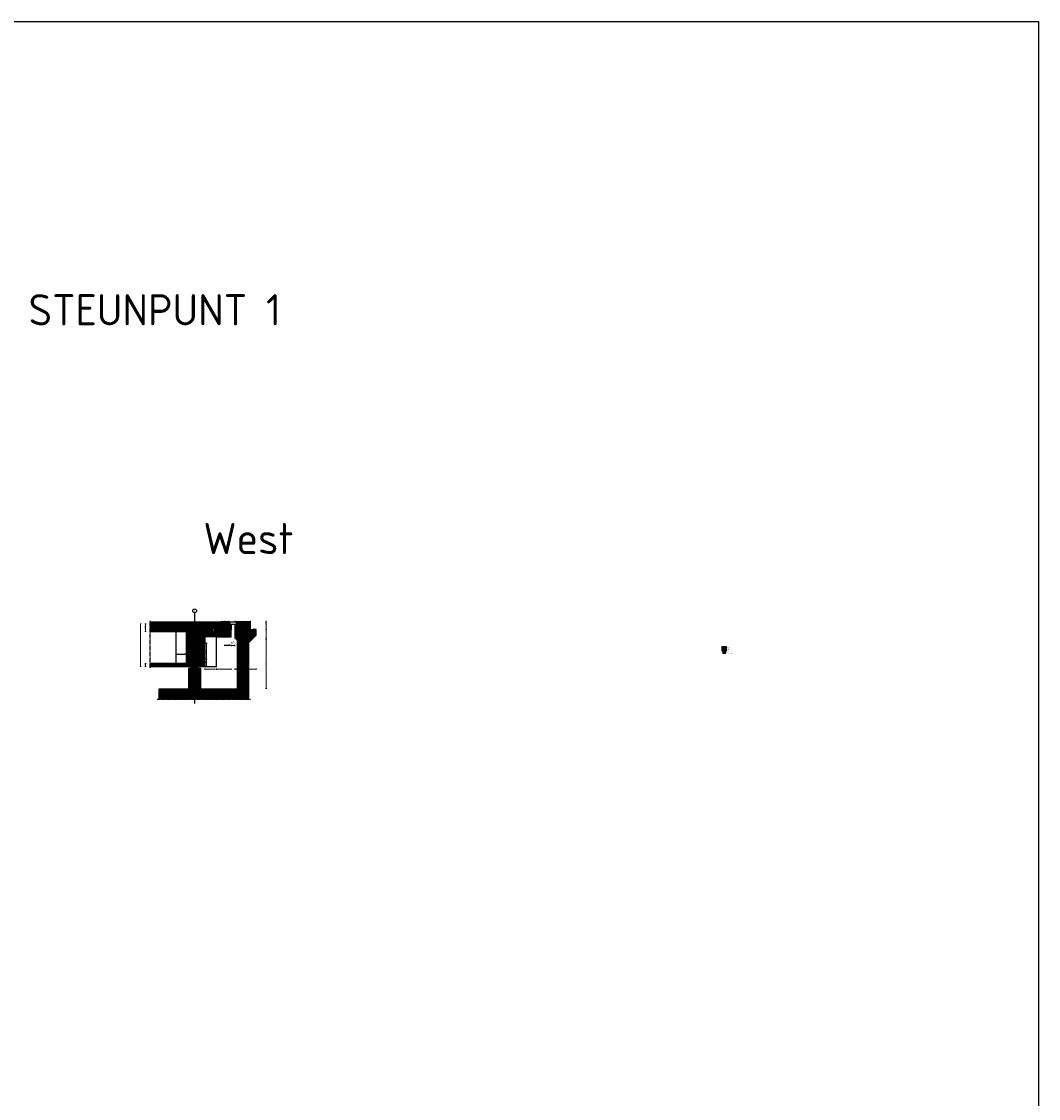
# Model space of a CAD drawing. Header units: millimetres. Extents: x -8028558 to 327273, y -63352 to 83293.
# Tile 66 of 195: x -10327 to 54916, y 14187 to 83293. Entities that reach past the tile are written whole.
import ezdxf
from ezdxf import colors
from ezdxf.entities.mleader import LeaderData, LeaderLine
from ezdxf.math import Vec2, Vec3

# ---------------------------------------------------------------- set-up
doc = ezdxf.new("R2010")
doc.units = ezdxf.units.MM
doc.linetypes.add('XX-AFBREEK', pattern=[7, 4, -1, 1, -1])
doc.linetypes.add('ZZ-HIDDEN-SO', pattern=[4, 2, -2])
for name, color, linetype, lineweight in [('B-CO-BC-AANGRENZENDE CONSTRUCTIE-A', 254, 'Continuous', 18), ('B-CO-BC-AANGRENZENDE CONSTRUCTIE-GD', 7, 'Continuous', 25), ('B-CO-BC-AANPIJLING-GD', 7, 'Continuous', 25), ('B-CO-BC-AFBREEKLIJN-GD', 7, 'XX-AFBREEK', 25), ('B-CO-BC-BETONVORM-A', 252, 'Continuous', 18), ('B-CO-BC-BETONVORM-GD', 90, 'Continuous', 25), ('B-CO-BC-BETONVORM-GN', 10, 'ZZ-HIDDEN-SO', 13), ('B-CO-BC-BETONVORM_GEWAPEND-A', 254, 'Continuous', 18), ('B-CO-BC-BETONVORM_GEWAPEND-M', 7, 'Continuous', 18), ('B-CO-BC-BETONVORM_PREFAB-A', 254, 'Continuous', 18), ('B-CO-BC-BETONVORM_VSP-A', 254, 'Continuous', 18), ('B-CO-BC-BETONVORM_VSP_PREFAB-A', 254, 'Continuous', 18), ('B-CO-BC-STORTNAAD-GD', 10, 'BC-STORTNAAD', 25), ('B-CO-BC-WAPENING_HOOFDWAPENING-G', 170, 'Continuous', 18), ('B-CO-KC-KUNSTSTOFVORM-G', 40, 'Continuous', 18), ('B-CO-SC-STAALVORM_PLAAT-G', 140, 'Continuous', 18), ('B-CO-VH-VERHARDING_ASFALT-A', 252, 'Continuous', 18), ('N-CO-BC-WAPENING-G', 170, 'Continuous', 50), ('X-XX-AL-AANKLEDING-S', 7, 'Continuous', 25), ('X-XX-AL-LEGENDA-T25', 7, 'Continuous', 25), ('X-XX-AL-LEGENDA-T50', 130, 'Continuous', 50), ('X-XX-AL-M', 7, 'Continuous', 18), ('X-XX-AL-T25', 7, 'Continuous', 25), ('X-XX-AL-VERWIJZING-T25', 7, 'Continuous', 25)]:
    doc.layers.add(name, color=color, linetype=linetype, lineweight=lineweight)
doc.layers.add('B-CO-BC-VOORSPANNING-A', color=190, linetype='Continuous', lineweight=18, true_color=0x7f00ff, transparency=0.6)
doc.layers.add('B-CO-BC-WAPENING_HOOFDWAPENING-A', color=254, linetype='Continuous', lineweight=18, transparency=0.6)
doc.layers.add('T1-CO-SC-STAALVORM-G', color=30, linetype='Continuous', lineweight=25, true_color=0xff7f00)
doc.layers.add('T2-CO-SC-STAALVORM-G', color=2, linetype='Continuous', lineweight=25, true_color=0xffff00)
doc.styles.add('NLCS-ISO-ANNOTATIEF-T35', font='NLCS-ISO.ttf', dxfattribs={"height": 3.5})
doc.styles.add('NLCS-ISO-M200-T50', font='NLCS-ISO.ttf', dxfattribs={"height": 1})
doc.styles.add('NLCS-ISO-MM100-T18', font='NLCS-ISO.ttf', dxfattribs={"height": 180})
doc.styles.add('NLCS-ISO-MM20-T25', font='NLCS-ISO.ttf', dxfattribs={"height": 50})
doc.styles.add('NLCS-ISO-MM20-T35', font='NLCS-ISO.ttf', dxfattribs={"height": 70})
doc.styles.add('NLCS-ISO-MM5-T25', font='NLCS-ISO.ttf', dxfattribs={"height": 12.5})
doc.linetypes.add('BC-STORTNAAD', pattern='A,15,-1,[175,NLCS.SHX,S=1,R=0,X=0,Y=0],-1', length=17)
doc.dimstyles.new('NLCS-MM20-T25-PIJL_L0_H4', dxfattribs={"dimscale": 20, "dimtxt": 2.5, "dimasz": 2.5, "dimexe": 2, "dimexo": 2, "dimgap": 0.7, "dimtad": 1, "dimdec": 0, "dimzin": 0, "dimdsep": 46, "dimtxsty": 'NLCS-ISO-MM20-T25', "dimcen": 0, "dimdle": 2, "dimclrd": 256, "dimclre": 256, "dimclrt": 256, "dimadec": 4, "dimazin": 0, "dimtfac": 1, "dimtdec": 3, "dimtofl": 0, "dimtmove": 0, "dimatfit": 3, "dimfxl": 2, "dimfxlon": 1, "dimtfillclr": 256, "dimtolj": 1, "dimtzin": 0, "dimlwd": -1, "dimlwe": -1, "dimarcsym": 0})

# ---------------------------------------------------------------- blocks, each defined once
blk = doc.blocks.new('*D171')
at = {"layer": 'B-CO-BC-BETONVORM_GEWAPEND-M', "transparency": 16777216}
for p, q in [((5329, 44653), (5409, 44653)), ((5329, 44253), (5409, 44253)), ((5369, 44603), (5369, 44303))]:
    blk.add_line(p, q, dxfattribs=at)
for points in [[(5360, 44603), (5377, 44603), (5369, 44653)], [(5360, 44303), (5377, 44303), (5369, 44253)]]:
    blk.add_solid(points, dxfattribs=at)
at = {"layer": 'B-CO-BC-BETONVORM_GEWAPEND-M', "transparency": 16777216, "insert": (5330, 44453), "char_height": 50, "attachment_point": 5, "rotation": 90, "style": 'NLCS-ISO-MM20-T25'}
blk.add_mtext('\\A1;400', dxfattribs=at)
blk = doc.blocks.new('*D172')
at = {"layer": 'B-CO-BC-BETONVORM_GEWAPEND-M', "transparency": 16777216}
for p, q in [((5329, 44253), (5409, 44253)), ((5329, 43753), (5409, 43753)), ((5369, 44203), (5369, 43803))]:
    blk.add_line(p, q, dxfattribs=at)
for points in [[(5360, 44203), (5377, 44203), (5369, 44253)], [(5360, 43803), (5377, 43803), (5369, 43753)]]:
    blk.add_solid(points, dxfattribs=at)
at = {"layer": 'B-CO-BC-BETONVORM_GEWAPEND-M', "transparency": 16777216, "insert": (5330, 44003), "char_height": 50, "attachment_point": 5, "rotation": 90, "style": 'NLCS-ISO-MM20-T25'}
blk.add_mtext('\\A1;500', dxfattribs=at)
blk = doc.blocks.new('*D173')
at = {"layer": 'B-CO-BC-BETONVORM_GEWAPEND-M', "transparency": 16777216}
for p, q in [((5329, 43753), (5409, 43753)), ((5329, 43613), (5409, 43613)), ((5369, 43703), (5369, 43663))]:
    blk.add_line(p, q, dxfattribs=at)
for points in [[(5360, 43703), (5377, 43703), (5369, 43753)], [(5360, 43663), (5377, 43663), (5369, 43613)]]:
    blk.add_solid(points, dxfattribs=at)
at = {"layer": 'B-CO-BC-BETONVORM_GEWAPEND-M', "transparency": 16777216, "insert": (5330, 43683), "char_height": 50, "attachment_point": 5, "rotation": 90, "style": 'NLCS-ISO-MM20-T25'}
blk.add_mtext('\\A1;140', dxfattribs=at)
blk = doc.blocks.new('*D174')
at = {"layer": 'B-CO-BC-BETONVORM_GEWAPEND-M', "transparency": 16777216}
for p, q in [((5329, 44743), (5409, 44743)), ((5329, 44653), (5409, 44653)), ((5369, 44793), (5369, 44843)), ((5369, 44603), (5369, 44553))]:
    blk.add_line(p, q, dxfattribs=at)
for points in [[(5360, 44793), (5377, 44793), (5369, 44743)], [(5360, 44603), (5377, 44603), (5369, 44653)]]:
    blk.add_solid(points, dxfattribs=at)
at = {"layer": 'B-CO-BC-BETONVORM_GEWAPEND-M', "transparency": 16777216, "insert": (5330, 44698), "char_height": 50, "attachment_point": 5, "rotation": 90, "style": 'NLCS-ISO-MM20-T25'}
blk.add_mtext('\\A1;90', dxfattribs=at)
blk = doc.blocks.new('*D175')
at = {"layer": 'B-CO-BC-BETONVORM_GEWAPEND-M', "transparency": 16777216}
for p, q in [((2096, 44653), (2016, 44653)), ((2056, 44603), (2056, 43853)), ((2096, 43803), (2016, 43803))]:
    blk.add_line(p, q, dxfattribs=at)
for points in [[(2048, 44603), (2065, 44603), (2056, 44653)], [(2048, 43853), (2065, 43853), (2056, 43803)]]:
    blk.add_solid(points, dxfattribs=at)
at = {"layer": 'B-CO-BC-BETONVORM_GEWAPEND-M', "transparency": 16777216, "insert": (2017, 44235), "char_height": 50, "attachment_point": 5, "rotation": 90, "style": 'NLCS-ISO-MM20-T25'}
blk.add_mtext('\\A1;850', dxfattribs=at)
blk = doc.blocks.new('*D176')
at = {"layer": 'B-CO-BC-BETONVORM_GEWAPEND-M', "transparency": 16777216}
for p, q in [((-2335, 42103), (-2415, 42103)), ((-2335, 41903), (-2415, 41903)), ((-2375, 42053), (-2375, 41953))]:
    blk.add_line(p, q, dxfattribs=at)
for points in [[(-2383, 42053), (-2366, 42053), (-2375, 42103)], [(-2383, 41953), (-2366, 41953), (-2375, 41903)]]:
    blk.add_solid(points, dxfattribs=at)
at = {"layer": 'B-CO-BC-BETONVORM_GEWAPEND-M', "transparency": 16777216, "insert": (-2414, 42003), "char_height": 50, "attachment_point": 5, "rotation": 90, "style": 'NLCS-ISO-MM20-T25'}
blk.add_mtext('\\A1;200', dxfattribs=at)
blk = doc.blocks.new('*D177')
at = {"layer": 'B-CO-BC-BETONVORM_GEWAPEND-M', "transparency": 16777216}
for p, q in [((-2647, 44653), (-2727, 44653)), ((-2687, 44603), (-2687, 41953)), ((-2647, 41903), (-2727, 41903))]:
    blk.add_line(p, q, dxfattribs=at)
for points in [[(-2696, 44603), (-2679, 44603), (-2687, 44653)], [(-2696, 41953), (-2679, 41953), (-2687, 41903)]]:
    blk.add_solid(points, dxfattribs=at)
at = {"layer": 'B-CO-BC-BETONVORM_GEWAPEND-M', "transparency": 16777216, "insert": (-2726, 43278), "char_height": 50, "attachment_point": 5, "rotation": 90, "style": 'NLCS-ISO-MM20-T25'}
blk.add_mtext('\\A1;2750', dxfattribs=at)
blk = doc.blocks.new('*D178')
at = {"layer": 'B-CO-BC-BETONVORM_GEWAPEND-M', "transparency": 16777216}
for p, q in [((3507, 41690), (3507, 41770)), ((4207, 41730), (3557, 41730)), ((4257, 41690), (4257, 41770))]:
    blk.add_line(p, q, dxfattribs=at)
for points in [[(3557, 41739), (3557, 41722), (3507, 41730)], [(4207, 41739), (4207, 41722), (4257, 41730)]]:
    blk.add_solid(points, dxfattribs=at)
at = {"layer": 'B-CO-BC-BETONVORM_GEWAPEND-M', "transparency": 16777216, "insert": (3882, 41769), "char_height": 50, "attachment_point": 5, "style": 'NLCS-ISO-MM20-T25'}
blk.add_mtext('\\A1;750', dxfattribs=at)
blk = doc.blocks.new('*D179')
at = {"layer": 'B-CO-BC-BETONVORM_GEWAPEND-M', "transparency": 16777216}
for p, q in [((2177, 41770), (2177, 41690)), ((3067, 41730), (2227, 41730)), ((3117, 41770), (3117, 41690))]:
    blk.add_line(p, q, dxfattribs=at)
for points in [[(2227, 41739), (2227, 41722), (2177, 41730)], [(3067, 41739), (3067, 41722), (3117, 41730)]]:
    blk.add_solid(points, dxfattribs=at)
at = {"layer": 'B-CO-BC-BETONVORM_GEWAPEND-M', "transparency": 16777216, "insert": (2647, 41769), "char_height": 50, "attachment_point": 5, "style": 'NLCS-ISO-MM20-T25'}
blk.add_mtext('\\A1;940', dxfattribs=at)
blk = doc.blocks.new('*D180')
at = {"layer": 'B-CO-BC-BETONVORM_GEWAPEND-M', "transparency": 16777216}
for p, q in [((1427, 41770), (1427, 41690)), ((2127, 41730), (1477, 41730)), ((2177, 41770), (2177, 41690))]:
    blk.add_line(p, q, dxfattribs=at)
for points in [[(1477, 41739), (1477, 41722), (1427, 41730)], [(2127, 41739), (2127, 41722), (2177, 41730)]]:
    blk.add_solid(points, dxfattribs=at)
at = {"layer": 'B-CO-BC-BETONVORM_GEWAPEND-M', "transparency": 16777216, "insert": (1802, 41769), "char_height": 50, "attachment_point": 5, "style": 'NLCS-ISO-MM20-T25'}
blk.add_mtext('\\A1;750', dxfattribs=at)
blk = doc.blocks.new('*D181')
at = {"layer": 'B-CO-BC-BETONVORM_GEWAPEND-M', "transparency": 16777216}
for p, q in [((4257, 41770), (4257, 41690)), ((4307, 41730), (4667, 41730)), ((4717, 41770), (4717, 41690))]:
    blk.add_line(p, q, dxfattribs=at)
for points in [[(4307, 41739), (4307, 41722), (4257, 41730)], [(4667, 41739), (4667, 41722), (4717, 41730)]]:
    blk.add_solid(points, dxfattribs=at)
at = {"layer": 'B-CO-BC-BETONVORM_GEWAPEND-M', "transparency": 16777216, "insert": (4487, 41769), "char_height": 50, "attachment_point": 5, "style": 'NLCS-ISO-MM20-T25'}
blk.add_mtext('\\A1;460', dxfattribs=at)
blk = doc.blocks.new('*D182')
at = {"layer": 'B-CO-BC-BETONVORM_GEWAPEND-M', "transparency": 16777216}
for p, q in [((3367, 41770), (3367, 41690)), ((3457, 41730), (3417, 41730)), ((3507, 41770), (3507, 41690))]:
    blk.add_line(p, q, dxfattribs=at)
for points in [[(3417, 41739), (3417, 41722), (3367, 41730)], [(3457, 41739), (3457, 41722), (3507, 41730)]]:
    blk.add_solid(points, dxfattribs=at)
at = {"layer": 'B-CO-BC-BETONVORM_GEWAPEND-M', "transparency": 16777216, "insert": (3437, 41769), "char_height": 50, "attachment_point": 5, "style": 'NLCS-ISO-MM20-T25'}
blk.add_mtext('\\A1;140', dxfattribs=at)
blk = doc.blocks.new('*D183')
at = {"layer": 'B-CO-BC-BETONVORM_GEWAPEND-M', "transparency": 16777216}
for p, q in [((-2335, 44653), (-2415, 44653)), ((-2375, 44603), (-2375, 44203)), ((-2335, 44153), (-2415, 44153))]:
    blk.add_line(p, q, dxfattribs=at)
for points in [[(-2383, 44603), (-2366, 44603), (-2375, 44653)], [(-2383, 44203), (-2366, 44203), (-2375, 44153)]]:
    blk.add_solid(points, dxfattribs=at)
at = {"layer": 'B-CO-BC-BETONVORM_GEWAPEND-M', "transparency": 16777216, "insert": (-2414, 44403), "char_height": 50, "attachment_point": 5, "rotation": 90, "style": 'NLCS-ISO-MM20-T25'}
blk.add_mtext('\\A1;250/500', dxfattribs=at)
blk = doc.blocks.new('*D184')
at = {"layer": 'B-CO-BC-BETONVORM_GEWAPEND-M', "transparency": 16777216}
for p, q in [((3117, 43293), (3117, 43213)), ((3317, 43253), (3167, 43253)), ((3367, 43293), (3367, 43213))]:
    blk.add_line(p, q, dxfattribs=at)
for points in [[(3167, 43261), (3167, 43244), (3117, 43253)], [(3317, 43261), (3317, 43244), (3367, 43253)]]:
    blk.add_solid(points, dxfattribs=at)
at = {"layer": 'B-CO-BC-BETONVORM_GEWAPEND-M', "transparency": 16777216, "insert": (3242, 43417), "char_height": 50, "attachment_point": 5, "style": 'NLCS-ISO-MM20-T25'}
blk.add_mtext('\\A1;Voegspleet\\PMin. 255\\PGem. 267\\PMax. 277', dxfattribs=at)
blk = doc.blocks.new('*D185')
at = {"layer": 'B-CO-BC-BETONVORM_GEWAPEND-M', "transparency": 16777216}
for p, q in [((5329, 43613), (5409, 43613)), ((5369, 43563), (5369, 40540)), ((5329, 40490), (5409, 40490))]:
    blk.add_line(p, q, dxfattribs=at)
for points in [[(5360, 43563), (5377, 43563), (5369, 43613)], [(5360, 40540), (5377, 40540), (5369, 40490)]]:
    blk.add_solid(points, dxfattribs=at)
at = {"layer": 'B-CO-BC-BETONVORM_GEWAPEND-M', "transparency": 16777216, "insert": (5330, 42052), "char_height": 50, "attachment_point": 5, "rotation": 90, "style": 'NLCS-ISO-MM20-T25'}
blk.add_mtext('\\A1;3152/3140', dxfattribs=at)
blk = doc.blocks.new('*D77')
at = {"layer": 'X-XX-AL-M', "transparency": 16777216}
for p, q in [((3367, 44751), (3367, 44831)), ((3417, 44791), (4317, 44791)), ((4367, 44783), (4367, 44831))]:
    blk.add_line(p, q, dxfattribs=at)
for points in [[(3417, 44799), (3417, 44783), (3367, 44791)], [(4317, 44799), (4317, 44783), (4367, 44791)]]:
    blk.add_solid(points, dxfattribs=at)
at = {"layer": 'X-XX-AL-M', "transparency": 16777216, "insert": (3867, 44830), "char_height": 50, "attachment_point": 5, "style": 'NLCS-ISO-MM20-T25'}
blk.add_mtext('\\A1;1000', dxfattribs=at)
blk = doc.blocks.new('*D186')
at = {"layer": 'X-XX-AL-M', "transparency": 16777216}
for p, q in [((1504, 42403), (1584, 42403)), ((1544, 41953), (1544, 42353)), ((1504, 41903), (1584, 41903))]:
    blk.add_line(p, q, dxfattribs=at)
for points in [[(1536, 42353), (1553, 42353), (1544, 42403)], [(1536, 41953), (1553, 41953), (1544, 41903)]]:
    blk.add_solid(points, dxfattribs=at)
at = {"layer": 'X-XX-AL-M', "transparency": 16777216, "insert": (1505, 42153), "char_height": 50, "attachment_point": 5, "rotation": 90, "style": 'NLCS-ISO-MM20-T25'}
blk.add_mtext('\\A1;500', dxfattribs=at)
blk = doc.blocks.new('*D187')
at = {"layer": 'X-XX-AL-M', "transparency": 16777216}
for p, q in [((1504, 43403), (1584, 43403)), ((1544, 42453), (1544, 43353)), ((1504, 42403), (1584, 42403))]:
    blk.add_line(p, q, dxfattribs=at)
for points in [[(1536, 43353), (1553, 43353), (1544, 43403)], [(1536, 42453), (1553, 42453), (1544, 42403)]]:
    blk.add_solid(points, dxfattribs=at)
at = {"layer": 'X-XX-AL-M', "transparency": 16777216, "insert": (1505, 42903), "char_height": 50, "attachment_point": 5, "rotation": 90, "style": 'NLCS-ISO-MM20-T25'}
blk.add_mtext('\\A1;1000', dxfattribs=at)
blk = doc.blocks.new('*D188')
at = {"layer": 'X-XX-AL-M', "transparency": 16777216}
for p, q in [((227, 43586), (227, 43666)), ((1377, 43626), (277, 43626)), ((1427, 43666), (1427, 43586))]:
    blk.add_line(p, q, dxfattribs=at)
for points in [[(277, 43635), (277, 43618), (227, 43626)], [(1377, 43635), (1377, 43618), (1427, 43626)]]:
    blk.add_solid(points, dxfattribs=at)
at = {"layer": 'X-XX-AL-M', "transparency": 16777216, "insert": (827, 43665), "char_height": 50, "attachment_point": 5, "style": 'NLCS-ISO-MM20-T25'}
blk.add_mtext('\\A1;1200', dxfattribs=at)

msp = doc.modelspace()

# ---------------------------------------------------------------- hatches: boundary and pattern name
at = {"layer": 'B-CO-BC-AANGRENZENDE CONSTRUCTIE-A'}
h = msp.add_hatch(dxfattribs=at)
h.set_pattern_fill('AVH-ASFALT', color=256, pattern_type=2)
h.set_pattern_definition([(60, (53182.8543, 44669.117), (-0.866025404, 0.5), []), (120, (53182.8543, 44669.117), (-0.866025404, -0.5), [])])
h.paths.add_polyline_path([(34633.5, 42992.8), (34874.5, 42992.8), (34874.5, 42950.8), (34633.5, 42950.8)])
at = {"layer": 'B-CO-BC-BETONVORM-A', "ltscale": 500}
h = msp.add_hatch(dxfattribs=at)
h.set_pattern_fill('ACO-BETON_VOORGESPANNEN', color=256, scale=20, pattern_type=2)
h.set_pattern_definition([(45, (0, 0), (-35.35534, 35.35534), []), (315, (0, 0), (35.35534, 35.35534), [])])
h.paths.add_polyline_path([(776.9, 44653.1), (2516.9, 44653.1), (2516.9, 44253.1), (3116.9, 44253.1), (3116.9, 43803.1), (2276.9, 43803.1), (1426.9, 43803.1), (1426.9, 41903.1), (776.9, 41903.1)])
h.paths.add_polyline_path([(2816.9, 44453.1), (3116.9, 44253.1), (2516.9, 44253.1)], flags=17)
h.paths.add_polyline_path([(3116.9, 44253.1), (2816.9, 44453.1), (3036.9, 44599.8), (3036.9, 44593.1), (3116.9, 44593.1)], flags=17)
h.paths.add_polyline_path([(2816.9, 44453.1), (2516.9, 44653.1), (3036.9, 44653.1), (3036.9, 44599.8)])
h.paths.add_polyline_path([(2516.9, 44653.1), (2816.9, 44453.1), (2516.9, 44253.1)], flags=17)
h.paths.add_polyline_path([(226.9, 44153.1), (-398.1, 44153.1), (-398.1, 44653.1), (776.9, 44653.1), (776.9, 41903.1), (326.9, 41903.1), (-398.1, 41903.1), (-398.1, 42103.1), (226.9, 42103.1)])
h.paths.add_polyline_path([(-2076.8, 44153.1), (-2076.8, 44653.1), (-398.1, 44653.1), (-398.1, 44153.1)])
h.paths.add_polyline_path([(-398.1, 42103.1), (-398.1, 41903.1), (-2076.8, 41903.1), (-2076.8, 42103.1)])
h.paths.add_polyline_path([(1958.1, 44163.1), (1958.1, 44293.1), (2078.1, 44293.1), (2078.1, 44163.1)], flags=16)
h = msp.add_hatch(dxfattribs=at)
h.set_pattern_fill('ACO-BETON_GEWAPEND', color=256, scale=20, pattern_type=2)
h.set_pattern_definition([(45, (0, 0), (-28.28427, 28.28427), [])])
h.paths.add_polyline_path([(3506.9, 43613.1), (3366.9, 43753.1), (3366.9, 44253.1), (3966.9, 44253.1), (3966.9, 44653.1), (4366.9, 44653.1), (4366.9, 44253.1), (4526.9, 44253.1), (4556.9, 44293.1), (4716.9, 44285.1), (4716.9, 43907.1), (4256.9, 43447.1), (4256.9, 40461.1), (3506.9, 40461.1)])
h.paths.add_polyline_path([(776.9, 41773.1), (1176.9, 41773.1), (1176.9, 40461.1), (776.9, 40461.1)])
h.paths.add_polyline_path([(376.9, 41773.1), (776.9, 41773.1), (776.9, 40461.1), (376.9, 40461.1)])
h.paths.add_polyline_path([(3366.9, 44593.1), (3456.9, 44593.1), (3666.9, 44453.1), (3366.9, 44253.1)])
h.paths.add_polyline_path([(3666.9, 44453.1), (3966.9, 44253.1), (3366.9, 44253.1)], flags=17)
h.paths.add_polyline_path([(3966.9, 44653.1), (3966.9, 44253.1), (3666.9, 44453.1)], flags=17)
h.paths.add_polyline_path([(3446.9, 44599.8), (3446.9, 44653.1), (3966.9, 44653.1), (3666.9, 44453.1)])
h.paths.add_polyline_path([(776.9, 39790.1), (-1526.5, 39790.1), (-1526.5, 40461.1), (376.9, 40461.1), (776.9, 40461.1)])
h.paths.add_polyline_path([(4256.9, 39790.1), (776.9, 39790.1), (776.9, 40461.1), (1176.9, 40461.1), (3506.9, 40461.1), (4256.9, 40461.1)])
at = {"layer": 'B-CO-BC-BETONVORM_GEWAPEND-A'}
h = msp.add_hatch(dxfattribs=at)
h.set_pattern_fill('ACO-BETON_GEWAPEND', color=256, pattern_type=2)
h.set_pattern_definition([(45, (34633.5133, 43154.7574), (-1.414214, 1.414214), [])])
h.paths.add_polyline_path([(34633.5, 43196.8), (34874.5, 43196.8), (34874.5, 43154.8), (34633.5, 43154.8)])
at = {"layer": 'B-CO-BC-BETONVORM_PREFAB-A'}
h = msp.add_hatch(dxfattribs=at)
h.set_pattern_fill('ACO-BETON_PREFAB', color=256, pattern_type=2)
h.set_pattern_definition([(45, (34633.5133, 43154.7574), (-1.9799, 1.9799), []), (0, (34633.5133, 43154.7574), (0, 0.75), [0, -0.75])])
h.paths.add_polyline_path([(34633.5, 43145.8), (34874.5, 43145.8), (34874.5, 43103.8), (34633.5, 43103.8)])
at = {"layer": 'B-CO-BC-BETONVORM_VSP-A'}
h = msp.add_hatch(dxfattribs=at)
h.set_pattern_fill('ACO-BETON_VOORGESPANNEN', color=256, pattern_type=2)
h.set_pattern_definition([(45, (41263.175, 42085.9505), (-1.76776695, 1.76776695), []), (315, (41263.175, 42085.9505), (1.76776695, 1.76776695), [])])
h.paths.add_polyline_path([(34633.5, 43094.8), (34874.5, 43094.8), (34874.5, 43052.8), (34633.5, 43052.8)])
at = {"layer": 'B-CO-BC-BETONVORM_VSP_PREFAB-A'}
h = msp.add_hatch(dxfattribs=at)
h.set_pattern_fill('ACO-BETON_VOORGESPANNEN_PREFAB', color=256, pattern_type=2)
h.set_pattern_definition([(45, (41263.175, 42085.9505), (-1.76776695, 1.76776695), []), (315, (41263.175, 42085.9505), (1.76776695, 1.76776695), []), (0, (41263.1749, 42085.9505), (0, 0.75), [0, -0.75])])
h.paths.add_polyline_path([(34633.5, 43043.8), (34874.5, 43043.8), (34874.5, 43001.8), (34633.5, 43001.8)])
at = {"layer": 'B-CO-BC-VOORSPANNING-A'}
h = msp.add_hatch(color=256, dxfattribs=at)
h.dxf.hatch_style = 1
h.paths.add_polyline_path([(34633.5, 42941.8), (34874.5, 42941.8), (34874.5, 42899.8), (34633.5, 42899.8)])
at = {"layer": 'B-CO-BC-WAPENING_HOOFDWAPENING-A'}
h = msp.add_hatch(color=256, dxfattribs=at)
h.dxf.hatch_style = 1
h.paths.add_polyline_path([(34641.5, 42877.8), (34866.5, 42877.8), (34866.5, 42861.8), (34641.5, 42861.8)])
at = {"layer": 'B-CO-VH-VERHARDING_ASFALT-A', "ltscale": 500}
h = msp.add_hatch(dxfattribs=at)
h.set_pattern_fill('AVH-ASFALT', color=256, scale=20, pattern_type=2)
h.set_pattern_definition([(60, (0, 0), (-17.320508, 10), []), (120, (0, 0), (-17.320508, -10), [])])
h.paths.add_polyline_path([(3446.9, 44743.1), (4366.9, 44743.1), (4366.9, 44653.1), (3966.9, 44653.1), (3446.9, 44653.1)])
h.paths.add_polyline_path([(776.9, 44743.1), (3036.9, 44743.1), (3036.9, 44653.1), (2516.9, 44653.1), (776.9, 44653.1)])
h.paths.add_polyline_path([(-2076.8, 44743.1), (776.9, 44743.1), (776.9, 44653.1), (-2076.8, 44653.1)])

# ---------------------------------------------------------------- linework, layer by layer
at = {"layer": 'B-CO-BC-AANGRENZENDE CONSTRUCTIE-GD', "flags": 128}
for points in [[(34633.5, 42992.8), (34874.5, 42992.8), (34874.5, 42950.8), (34633.5, 42950.8)], [(34633.5, 42941.8), (34874.5, 42941.8), (34874.5, 42899.8), (34633.5, 42899.8)]]:
    msp.add_lwpolyline(points, close=True, dxfattribs=at)
at = {"layer": 'B-CO-BC-AANPIJLING-GD', "ltscale": 10, "flags": 128}
msp.add_lwpolyline([(776.9, 45353.6), (776.9, 39522.4)], dxfattribs=at)
at = {"layer": 'B-CO-BC-AANPIJLING-GD', "ltscale": 500}
msp.add_circle((776.9, 45475.9), 122.3, dxfattribs=at)
at = {"layer": 'B-CO-BC-AFBREEKLIJN-GD', "flags": 128}
for points in [[(-2076.8, 41803.1), (-2076.8, 44843.1)], [(4356.9, 39790.1), (-1626.5, 39790.1)]]:
    msp.add_lwpolyline(points, dxfattribs=at)
at = {"layer": 'B-CO-BC-BETONVORM-GD'}
msp.add_lwpolyline([(-60035.7, 83293), (54915.8, 83293), (54915.8, -57163), (-60035.7, -57163)], close=True, dxfattribs=at)
at = {"layer": 'B-CO-BC-BETONVORM-GD', "flags": 128}
for points in [[(4366.9, 44743.1), (-2076.8, 44743.1)], [(2176.9, 43803.1), (3116.9, 43803.1), (3116.9, 44253.1), (2516.9, 44253.1), (2516.9, 44653.1), (-2076.8, 44653.1), (-2076.8, 44153.1), (226.9, 44153.1), (226.9, 42103.1), (-2076.8, 42103.1), (-2076.8, 41903.1), (-398.1, 41903.1), (776.9, 41903.1), (1426.9, 41903.1), (2176.9, 41903.1), (2176.9, 43803.1), (1426.9, 43803.1), (1426.9, 41903.1)], [(4256.9, 39790.1), (4256.9, 43447.1), (4716.9, 43907.1), (4716.9, 44285.1), (4556.9, 44293.1), (4526.9, 44253.1), (4366.9, 44253.1), (4366.9, 44653.1), (3966.9, 44653.1), (3966.9, 44253.1), (3366.9, 44253.1), (3366.9, 43753.1), (3506.9, 43613.1), (3506.9, 40461.1), (1176.9, 40461.1), (1176.9, 41773.1), (376.9, 41773.1), (376.9, 40461.1), (-1526.5, 40461.1), (-1526.5, 39790.1)], [(3116.9, 44253.1), (2516.9, 44653.1)], [(2516.9, 44653.1), (3036.9, 44653.1)], [(2516.9, 44253.1), (3036.9, 44599.8)], [(3036.9, 44743.1), (3036.9, 44593.1)], [(3446.9, 44593.1), (3036.9, 44593.1)], [(3116.9, 44593.1), (3116.9, 44253.1)], [(3366.9, 44253.1), (3966.9, 44653.1)], [(3366.9, 44593.1), (3366.9, 44253.1)], [(3446.9, 44743.1), (3446.9, 44593.1)], [(4366.9, 44653.1), (3446.9, 44653.1)], [(3966.9, 44253.1), (3446.9, 44599.8)], [(4366.9, 44653.1), (4366.9, 44743.1)]]:
    msp.add_lwpolyline(points, dxfattribs=at)
for points in [[(34633.5, 43196.8), (34874.5, 43196.8), (34874.5, 43154.8), (34633.5, 43154.8)], [(34633.5, 43145.8), (34874.5, 43145.8), (34874.5, 43103.8), (34633.5, 43103.8)], [(34633.5, 43094.8), (34874.5, 43094.8), (34874.5, 43052.8), (34633.5, 43052.8)], [(34633.5, 43043.8), (34874.5, 43043.8), (34874.5, 43001.8), (34633.5, 43001.8)]]:
    msp.add_lwpolyline(points, close=True, dxfattribs=at)
at = {"layer": 'B-CO-BC-BETONVORM-GN', "flags": 128}
for points in [[(1426.9, 43403.1), (226.9, 43403.1)], [(1426.9, 42403.1), (226.9, 42403.1)]]:
    msp.add_lwpolyline(points, dxfattribs=at)
at = {"layer": 'B-CO-BC-STORTNAAD-GD', "flags": 128}
for points in [[(-398.1, 41903.1), (-398.1, 44653.1)], [(376.9, 40461.1), (1176.9, 40461.1)], [(3506.9, 40461.1), (4256.9, 40461.1)]]:
    msp.add_lwpolyline(points, dxfattribs=at)
at = {"layer": 'B-CO-BC-WAPENING_HOOFDWAPENING-G'}
msp.add_lwpolyline([(34641.5, 42877.8), (34866.5, 42877.8), (34866.5, 42861.8), (34641.5, 42861.8)], close=True, dxfattribs=at)
at = {"layer": 'B-CO-KC-KUNSTSTOFVORM-G', "ltscale": 500, "flags": 128}
msp.add_lwpolyline([(1026.9, 41873.1), (1026.9, 41803.1), (526.9, 41803.1), (526.9, 41873.1)], close=True, dxfattribs=at)
at = {"layer": 'B-CO-SC-STAALVORM_PLAAT-G', "ltscale": 500, "flags": 128}
for points in [[(496.9, 41903.1), (526.9, 41873.1), (1026.9, 41873.1), (1056.9, 41903.1)], [(1056.9, 41773.1), (1026.9, 41803.1), (526.9, 41803.1), (496.9, 41773.1)]]:
    msp.add_lwpolyline(points, close=True, dxfattribs=at)
at = {"layer": 'N-CO-BC-WAPENING-G', "flags": 128}
msp.add_lwpolyline([(34641.5, 42827.3), (34866.5, 42827.3)], dxfattribs=at)
at = {"layer": 'T1-CO-SC-STAALVORM-G', "flags": 128}
msp.add_lwpolyline([(34641.5, 42793.3), (34866.5, 42793.3)], dxfattribs=at)
at = {"layer": 'T2-CO-SC-STAALVORM-G', "flags": 128}
msp.add_lwpolyline([(34641.5, 42759.3), (34866.5, 42759.3)], dxfattribs=at)

# ---------------------------------------------------------------- texts
at = {"layer": 'X-XX-AL-AANKLEDING-S', "style": 'NLCS-ISO-MM100-T18'}
for s, p in [('STEUNPUNT 1', (-9876.6, 63794.8)), ('West ', (1338.2, 49117))]:
    msp.add_text(s, height=2000, dxfattribs=at).set_placement(p)
at = {"layer": 'X-XX-AL-LEGENDA-T25', "char_height": 12.5, "attachment_point": 4, "style": 'NLCS-ISO-MM5-T25'}
for s, insert in [('- Betonconstructie (insitu)', (34879, 43175.8)), ('- Betonconstructie (prefab)', (34879, 43124.8)), ('- Betonconstructie (voorgespannen)', (34879, 43073.8)), ('- Betonconstructie (prefab voorgespannen)', (34879, 43022.8)), ('- Verharding (asfalt)', (34879, 42971.8)), ('- Wapening (locatie voorspanning)', (34879, 42920.8)), ('- Wapening (verankering bestaande voegen)', (34879, 42869.8)), ('- Wapening', (34879, 42827.3)), ('- Indicatief weergegeven bestaande voegovergang', (34879, 42793.3)), ('- Indicatief weergegeven nieuwe voegovergang', (34879, 42759.3))]:
    msp.add_mtext_dynamic_manual_height_columns(s, width=632, gutter_width=15.6, heights=[0], dxfattribs=dict(at, insert=insert))
at = {"layer": 'X-XX-AL-LEGENDA-T50', "insert": (34629, 43235.3), "char_height": 1, "attachment_point": 1, "style": 'NLCS-ISO-M200-T50'}
msp.add_mtext_dynamic_manual_height_columns('Legenda', width=434.304, gutter_width=125, heights=[0], dxfattribs=at)
at = {"layer": 'X-XX-AL-T25', "ltscale": 500, "insert": (781.7, 45510), "char_height": 70, "attachment_point": 3, "style": 'NLCS-ISO-MM20-T35'}
msp.add_mtext_dynamic_manual_height_columns('1', width=95.337, gutter_width=350, heights=[0], dxfattribs=at)
at = {"layer": 'X-XX-AL-VERWIJZING-T25', "ltscale": 500, "insert": (783.7, 45497.4), "char_height": 70, "width": 168.716, "attachment_point": 3, "style": 'NLCS-ISO-ANNOTATIEF-T35'}
msp.add_mtext('1', dxfattribs=at)

# ---------------------------------------------------------------- dimensions: what is measured, and where the dimension line sits
at = {"layer": 'B-CO-BC-BETONVORM_GEWAPEND-M'}
for base, p1, p2, angle, picture, middle in [((-2687.2, 41903.1), (-2077.7, 44653.1), (-2077.7, 41903.1), 90, '*D177', (-2726.2, 43278.1)), ((5368.7, 43753.1), (3366.9, 44253.1), (3366.9, 43753.1), 90, '*D172', (5329.7, 44003.1)), ((5368.7, 44253.1), (3966.9, 44653.1), (3966.9, 44253.1), 90, '*D171', (5329.7, 44453.1)), ((5368.7, 44653.1), (4366.9, 44743.1), (4366.9, 44653.1), 90, '*D174', (5329.7, 44698.1)), ((2176.9, 41730.2), (3116.9, 43803.1), (2176.9, 41903.1), 180, '*D179', (2646.9, 41769.2)), ((3366.9, 41730.2), (3506.9, 43619.8), (3366.9, 43759.8), 180, '*D182', (3436.9, 41769.2)), ((5368.7, 43613.1), (3366.9, 43753.1), (3506.9, 43613.1), 90, '*D173', (5329.7, 43683.1)), ((4716.9, 41730.2), (4256.9, 43447.1), (4716.9, 43907.1), 180, '*D181', (4486.9, 41769.2)), ((-2374.6, 41903.1), (-2077.7, 42103.1), (-2077.7, 41903.1), 90, '*D176', (-2413.6, 42003.1)), ((1426.9, 41730.2), (2176.9, 41903.1), (1426.9, 41903.1), 180, '*D180', (1801.9, 41769.2)), ((3506.9, 41730.2), (4256.9, 40461.1), (3506.9, 40461.1), 180, '*D178', (3881.9, 41769.2))]:
    dim = msp.add_linear_dim(base=base, p1=p1, p2=p2, angle=angle, dimstyle='NLCS-MM20-T25-PIJL_L0_H4', dxfattribs=at)
    dim.commit()
    dim.dimension.update_dxf_attribs({"geometry": picture, "text_midpoint": middle})
for base, p1, p2, text, picture, middle in [((-2374.6, 44153.1), (-2077.7, 44653.1), (-2077.7, 44153.1), '250/500', '*D183', (-2413.6, 44403.1)), ((5368.7, 40490.1), (3506.9, 43613.1), (3506.9, 40490.1), '3152/3140', '*D185', (5329.7, 42051.6))]:
    dim = msp.add_linear_dim(base=base, p1=p1, p2=p2, angle=90, text=text, dimstyle='NLCS-MM20-T25-PIJL_L0_H4', dxfattribs=at)
    dim.commit()
    dim.dimension.update_dxf_attribs({"geometry": picture, "text_midpoint": middle})
dim = msp.add_linear_dim(base=(2056.2, 43803.1), p1=(2516.9, 44653.1), p2=(2516.9, 43803.1), angle=90, dimstyle='NLCS-MM20-T25-PIJL_L0_H4', dxfattribs=at)
dim.commit()
dim.dimension.update_dxf_attribs({"geometry": '*D175', "text_midpoint": (2056.2, 44234.9), "dimtype": 160})
dim = msp.add_linear_dim(base=(3116.9, 43252.6), p1=(3366.9, 44593.1), p2=(3116.9, 44593.1), angle=180, text='Voegspleet\\PMin. 255\\PGem. 267\\PMax. 277', dimstyle='NLCS-MM20-T25-PIJL_L0_H4', dxfattribs=at)
dim.commit()
dim.dimension.update_dxf_attribs({"geometry": '*D184', "text_midpoint": (3241.9, 43252.6), "dimtype": 160})
at = {"layer": 'X-XX-AL-M'}
for base, p1, p2, angle, picture, middle in [((4366.9, 44791), (3366.9, 44593.1), (4366.9, 44743.1), 180, '*D77', (3866.9, 44830)), ((226.9, 43626.3), (1426.9, 43803.1), (226.9, 42103.1), 180, '*D188', (826.9, 43665.3)), ((1544.5, 43403.1), (1426.9, 42403.1), (1426.9, 43403.1), 90, '*D187', (1505.5, 42903.1)), ((1544.5, 42403.1), (1426.9, 41903.1), (1426.9, 42403.1), 90, '*D186', (1505.5, 42153.1))]:
    dim = msp.add_linear_dim(base=base, p1=p1, p2=p2, angle=angle, dimstyle='NLCS-MM20-T25-PIJL_L0_H4', dxfattribs=at)
    dim.commit()
    dim.dimension.update_dxf_attribs({"geometry": picture, "text_midpoint": middle})

# ---------------------------------------------------------------- leaders
at = {"layer": 'X-XX-AL-VERWIJZING-T25'}
ml = msp.add_multileader_mtext('Standard', dxfattribs=at)
ml.set_content('MAURER D 321', color=256, style='NLCS-ISO-MM20-T25')
ml.set_leader_properties(color=256, linetype='ByLayer', lineweight=-1)
ml.build(insert=Vec2(0, 0))
ml.multileader.update_dxf_attribs({"text_left_attachment_type": 5, "text_right_attachment_type": 5, "dogleg_length": 50, "arrow_head_size": 50})
ctx = ml.context
ctx.base_point, ctx.char_height, ctx.arrow_head_size, ctx.landing_gap_size, ctx.plane_origin = Vec3(2485.9, 44780.9), 50, 50, 18, Vec3(3218.1, 44733.1)
ctx.left_attachment, ctx.right_attachment = 5, 5
notes = []
notes.append((ctx, [(1, (1, 1, 0), (3001.9, 44780.9), (-1, 0), 50, [(0, [(3171.7, 44733.1)], 0, [])])]))
ctx.mtext.insert, ctx.mtext.flow_direction = Vec3(2503.9, 44840.9), 5
ml = msp.add_multileader_mtext('Standard', dxfattribs=at)
ml.set_content('Mangat Ø1000', color=256, style='NLCS-ISO-MM20-T25')
ml.set_leader_properties(color=256, linetype='ByLayer', lineweight=-1)
ml.build(insert=Vec2(0, 0))
ml.multileader.update_dxf_attribs({"text_left_attachment_type": 5, "text_right_attachment_type": 5, "dogleg_length": 50, "arrow_head_size": 50})
ctx = ml.context
ctx.base_point, ctx.char_height, ctx.arrow_head_size, ctx.landing_gap_size, ctx.plane_origin = Vec3(-378.4, 42669.2), 50, 50, 18, Vec3(396, 42669.2)
ctx.left_attachment, ctx.right_attachment = 5, 5
notes.append((ctx, [(0, (1, 1, 0), (122.6, 42669.2), (-1, 0), 50, [(0, [(396, 42849.6)], 0, [])])]))
ctx.mtext.insert, ctx.mtext.flow_direction = Vec3(-360.4, 42734.2), 5
ml = msp.add_multileader_mtext('Standard', dxfattribs=at)
ml.set_content('Bij +10{\\H1.08333x;°C\\fMS Shell Dlg 2|b0|i0|c0|p0;\\H0.65385x; }', color=256, style='NLCS-ISO-MM20-T25')
ml.set_leader_properties(color=256, linetype='ByLayer', lineweight=-1)
ml.build(insert=Vec2(0, 0))
ml.multileader.update_dxf_attribs({"text_left_attachment_type": 5, "text_right_attachment_type": 5, "dogleg_length": 50, "arrow_head_size": 50})
ctx = ml.context
ctx.base_point, ctx.char_height, ctx.arrow_head_size, ctx.landing_gap_size, ctx.plane_origin = Vec3(2702.4, 43252.6), 50, 50, 18, Vec3(3175.9, 43252.6)
ctx.left_attachment, ctx.right_attachment = 5, 5
notes.append((ctx, [(0, (1, 1, 0), (3043.4, 43252.6), (-1, 0), 50, [(0, [(3116.9, 43252.6)], 0, [])])]))
ctx.mtext.insert, ctx.mtext.width, ctx.mtext.flow_direction = Vec3(2720.4, 43321.8), 502.415, 5
for ctx, leaders in notes:
    for number, flags, end, landing, length, lines in leaders:
        leader = LeaderData()
        leader.index, (leader.has_last_leader_line, leader.has_dogleg_vector, leader.attachment_direction) = number, flags
        leader.last_leader_point, leader.dogleg_vector, leader.dogleg_length = Vec3(end), Vec3(landing), length
        for number, points, colour, breaks in lines:
            line = LeaderLine()
            line.index, line.vertices, line.color, line.breaks = number, Vec3.list(points), colors.encode_raw_color(colour), breaks
            leader.lines.append(line)
        ctx.leaders.append(leader)

doc.saveas('drawing.dxf')
